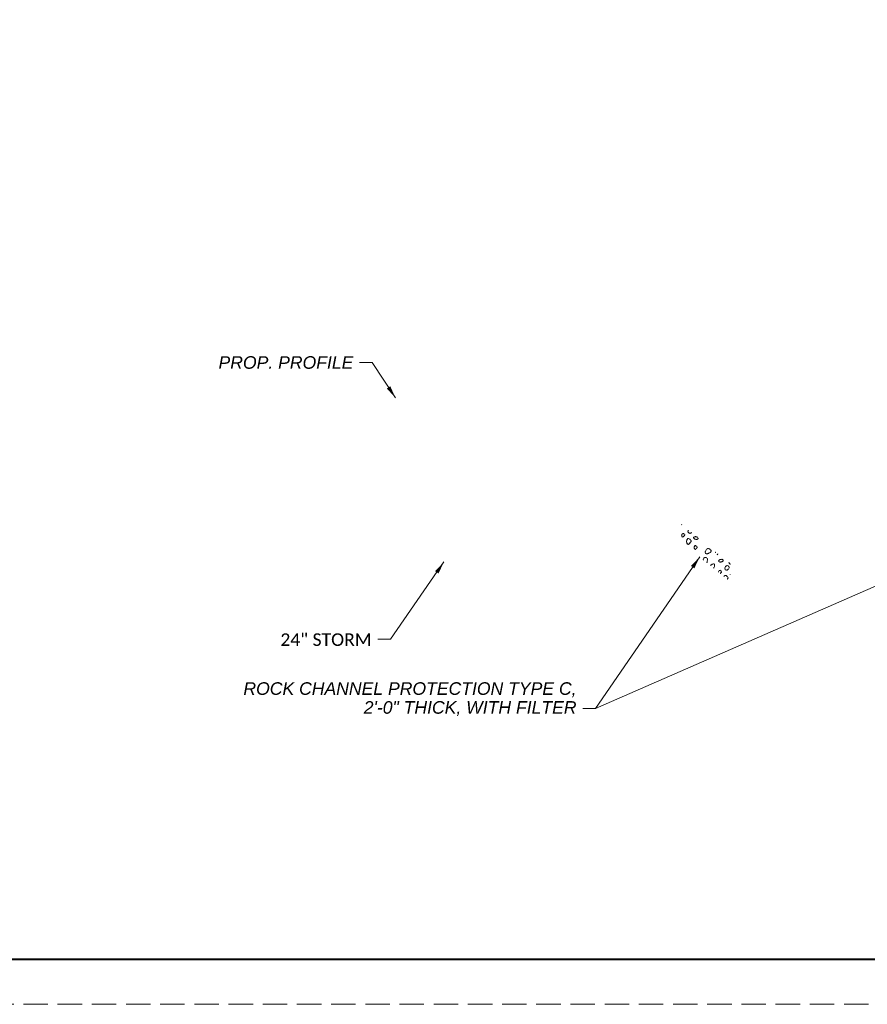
# Paper-space layout 'Layout1' of a CAD drawing. Header units: feet. Extents: x -1620890 to 43, y -607051 to 22.
# Tile 2 of 5: x 9.09 to 18.51, y 0 to 10.95. Entities that reach past the tile are written whole.
import ezdxf

# ---------------------------------------------------------------- set-up
doc = ezdxf.new("R2010")
doc.units = ezdxf.units.FT
doc.header["$MEASUREMENT"] = 0
doc.linetypes.add('DGN Style 3', pattern=[0.380284, 0.271631, -0.108652])
for name, color, linetype, lineweight in [('DR_P_Storm_Sewer', 151, 'Continuous', 13), ('SH_Border', 7, 'Continuous', 40), ('SH_Text', 7, 'Continuous', 13)]:
    doc.layers.add(name, color=color, linetype=linetype, lineweight=lineweight)
doc.layers.add('SH_Cut_Line', color=7, linetype='DGN Style 3', lineweight=0, plot=False)
doc.styles.add('P_Slanted-Normal LS 0.50 Masked', font='calibrii.ttf', dxfattribs={"height": 0.14})
doc.styles.add('P_Slanted-Normal LS 0.50 Masked_0', font='calibrii.ttf')
doc.styles.add('Slanted-Normal LS 0.50', font='ariali.ttf', dxfattribs={"height": 0.14})
doc.styles.add('Slanted-Normal LS 0.50 Masked', font='ariali.ttf', dxfattribs={"height": 0.14})
doc.styles.add('Slanted-Normal LS 0.50_0', font='ariali.ttf')
doc.styles.add('X_Straight-Normal LS 0.50 Masked', font='calibril.ttf', dxfattribs={"height": 0.14})
doc.dimstyles.new('Fract  Slanted', dxfattribs={"dimtxt": 0.14, "dimasz": 0.14, "dimexe": 0.07, "dimexo": 0.07, "dimgap": 0.07, "dimtad": 1, "dimdec": 4, "dimlfac": 12, "dimzin": 3, "dimdsep": 46, "dimlunit": 4, "dimtxsty": 'Slanted-Normal LS 0.50_0', "dimcen": 0, "dimclrd": 7, "dimclre": 7, "dimaunit": 1, "dimadec": 4, "dimazin": 2, "dimtfac": 0.6, "dimtdec": 0, "dimtofl": 0, "dimtmove": 1, "dimatfit": 1, "dimfxl": 1, "dimfrac": 1, "dimtolj": 1, "dimtzin": 3, "dimlwd": 0, "dimlwe": 0, "dimarcsym": 0})
doc.dimstyles.new('P_Dec-1  Masked  Slanted', dxfattribs={"dimtxt": 0.14, "dimasz": 0.14, "dimexe": 0.07, "dimexo": 0.07, "dimgap": 0.07, "dimtad": 1, "dimdec": 1, "dimzin": 3, "dimdsep": 46, "dimtxsty": 'P_Slanted-Normal LS 0.50 Masked_0', "dimcen": 0, "dimclrd": 7, "dimclre": 7, "dimadec": 1, "dimazin": 2, "dimtfac": 1, "dimtdec": 0, "dimtofl": 0, "dimtmove": 1, "dimatfit": 1, "dimfxl": 1, "dimtolj": 1, "dimtzin": 3, "dimlwd": 0, "dimlwe": 0, "dimarcsym": 0})

# ---------------------------------------------------------------- blocks, each defined once
blk = doc.blocks.new('BORDER_2N')
at = {"layer": 'SH_Border', "color": 7, "linetype": 'Continuous', "lineweight": 40, "flags": 128}
blk.add_lwpolyline([(1.5, 21.5), (33.5, 21.5), (33.5, 0.5), (1.5, 0.5)], close=True, dxfattribs=at)
at = {"layer": 'SH_Cut_Line', "color": 7, "linetype": 'DGN Style 3', "lineweight": 0, "flags": 128}
blk.add_lwpolyline([(0, 0), (34, 0), (34, 22), (0, 22)], close=True, dxfattribs=at)

psp = doc.layouts.get("Layout1")

# ---------------------------------------------------------------- hatches: boundary and pattern name
at = {"layer": 'DR_P_Storm_Sewer', "linetype": 'Continuous', "lineweight": 0}
h = psp.add_hatch(dxfattribs=at)
h.set_pattern_fill('A-1-A', style=0, pattern_type=2)
h.set_pattern_definition([(239.067, (17.134314, 5.060054), (-0.82, -1.2314996), [0.00912, -2.383715]), (240.285, (17.129626, 5.05223), (-1.2300002, -2.0525004), [0.00912, -3.299445]), (239.067, (17.125106, 5.04431), (-0.82, -1.2314996), [0.00912, -2.383713]), (254.7626, (17.120417, 5.036487), (-0.4100001, -1.6420004), [0.006002, -4.674024]), (277.1164, (17.11884, 5.030696), (-0.41, 2.8735), [0.006424, -3.30307]), (288.414, (17.11964, 5.02432), (2e-07, -0.4105), [0.0066, -1.29136]), (296.537, (17.12172, 5.01806), (3e-07, -0.4105), [0.003365, -0.91432]), (303.658, (17.12322, 5.01505), (-0.41, 0.4105), [0.003274, -1.47625]), (319.364, (17.12504, 5.012325), (-2.4599998, 2.0524998), [0.0035, -3.778467]), (336.0116, (17.127693, 5.010046), (-0.8199998, 0.4105), [0.004547, -4.034298]), (353.652, (17.131847, 5.0082), (-0.4099997, -6e-08), [0.00431, -3.708454]), (11.323, (17.13613, 5.00772), (-1.64, -0.4105), [0.004175, -2.08652]), (21.826, (17.14022, 5.00854), (-1.23, -0.4105), [0.00478, -2.20351]), (24.4703, (17.144662, 5.01032), (-0.8199997, -0.4104998), [0.004833, -4.95025]), (26.593, (17.14906, 5.01232), (-0.41, -5e-07), [0.00488, -0.91213]), (26.593, (17.15343, 5.0145), (-0.41, -5e-07), [0.01076, -0.90626]), (29.084, (17.163045, 5.01932), (-2.8699999, -1.642), [0.010636, -4.211787]), (33.722, (17.17234, 5.02449), (-0.82, -0.4105), [0.01093, -1.4679]), (54.006, (17.18143, 5.03056), (-2.0499999, -2.8734998), [0.00575, -5.5753]), (78.703, (17.18481, 5.03521), (-0.41, -1.642), [0.005936, -2.087114]), (108.414, (17.18597, 5.04103), (-0.41, 0.821), [0.00535, -1.29261]), (128.626, (17.184284, 5.04611), (-1.23, 1.642), [0.002545, -2.62469]), (131.599, (17.182696, 5.048096), (-2.87, 3.2840002), [0.002592, -4.937826]), (132.239, (17.180975, 5.050034), (-3.6899998, 4.1049997), [0.00261, -6.096548]), (134.965, (17.17922, 5.05197), (-0.41, 2e-07), [0.00486, -0.57532]), (132.239, (17.175786, 5.055405), (-3.6899998, 4.1049997), [0.004823, -6.094336]), (137.978, (17.172544, 5.058975), (-0.4099998, 0.4104999), [0.00492, -5.514078]), (146.278, (17.16889, 5.06227), (-0.41, 0.4105), [0.00431, -1.474524]), (158.174, (17.16531, 5.06466), (-0.82, 0.4105), [0.00429, -2.203997]), (164.036, (17.161323, 5.066255), (-1.6399998, 0.4105), [0.004343, -2.980777]), (168.677, (17.15715, 5.06745), (-1.64, 0.4105), [0.002513, -2.088183]), (173.652, (17.154683, 5.067943), (-3.28, 0.4105), [0.002487, -3.710276]), (185.2007, (17.15221, 5.068218), (-0.4099999, 6e-08), [0.002465, -4.52618]), (185.2007, (17.149757, 5.067995), (-0.4099999, 6e-08), [0.002828, -4.525815]), (189.474, (17.14694, 5.06774), (-0.41, 7e-08), [0.00283, -2.491187]), (208.64, (17.144152, 5.067273), (-3.69, -2.0525), [0.002767, -5.135955]), (218.694, (17.14172, 5.06595), (-1.64, -1.2315), [0.003154, -2.623377]), (217.909, (17.13926, 5.063975), (-1.6400003, -1.2315002), [0.003156, -4.673713]), (218.694, (17.13677, 5.062036), (-1.64, -1.2315), [0.003156, -2.623374]), (102.514, (17.103933, 5.326554), (-0.41, 1.6419998), [0.008666, -3.77574]), (102.514, (17.102055, 5.335014), (-0.41, 1.6419998), [0.008666, -3.77574]), (104.02, (17.10018, 5.34347), (-0.41, 1.2315), [0.008666, -1.68375]), (95.188, (17.098078, 5.351882), (8e-09, -0.4104998), [0.006568, -4.527507]), (77.486, (17.097484, 5.358423), (-0.41, -2.0525), [0.006654, -3.777752]), (59.067, (17.098926, 5.36492), (-0.41, -0.821), [0.007596, -2.38524]), (42.3084, (17.10283, 5.371435), (-0.40999965, -0.4104997), [0.00718, -6.091274]), (30.9946, (17.10814, 5.37627), (-1.2299997, -0.821), [0.00614, -2.385324]), (12.5436, (17.1134, 5.37943), (-1.6399997, -0.4105), [0.005626, -3.774604]), (354.7993, (17.118893, 5.38065), (-0.4099999, -6e-08), [0.006573, -4.52207]), (335.5297, (17.12544, 5.380054), (-0.8199997, 0.4104998), [0.007295, -4.94779]), (318.7795, (17.132078, 5.377033), (-0.41, 0.4105), [0.00846, -4.352206]), (296.537, (17.13844, 5.37146), (3e-07, -0.4105), [0.01148, -0.9062]), (270, (17.14357, 5.3612), (-0.41, -0.4105), [0.01048, -0.40002]), (260.549, (17.14357, 5.350706), (1e-09, -0.4105), [0.01043, -2.48646]), (261.88, (17.141857, 5.340416), (-0.41, -2.4630005), [0.008265, -2.894337]), (254.7626, (17.14069, 5.332234), (-0.4100001, -1.6420004), [0.008356, -4.67167]), (240.285, (17.138494, 5.32417), (-1.2300002, -2.0525004), [0.00919, -3.299374]), (222.3084, (17.133938, 5.31619), (-0.40999965, -0.4104997), [0.00651, -6.091944]), (206.593, (17.12912, 5.3118), (-0.41, -5e-07), [0.00591, -0.9111]), (180, (17.12384, 5.30916), (-0.41, 0.4105), [0.00495, -0.40505]), (150.225, (17.11889, 5.309163), (-0.8200002, 0.4105), [0.00553, -3.30099]), (138.7795, (17.114092, 5.31191), (-2.8699998, 2.4629998), [0.006035, -4.35463]), (123.658, (17.10955, 5.31589), (-0.41, 0.821), [0.0059, -1.473624]), (113.173, (17.106283, 5.320797), (-0.41, 0.8209997), [0.00208, -3.123603]), (111.777, (17.105464, 5.32271), (-0.41, 1.2315), [0.00207, -2.20817]), (111.777, (17.104696, 5.32463), (-0.41, 1.2315), [0.00207, -2.20817]), (120.933, (17.15748, 5.16278), (-0.82, 1.2314996), [0.009133, -2.3837]), (120.933, (17.15278, 5.17061), (-0.82, 1.2314996), [0.009133, -2.3837]), (120.933, (17.14809, 5.17845), (-0.82, 1.2314996), [0.009133, -2.3837]), (104.02, (17.14339, 5.18628), (-0.41, 1.2315), [0.00603, -1.68638]), (81.88, (17.14193, 5.192133), (5e-08, -0.4105), [0.006433, -2.89617]), (71.586, (17.14284, 5.1985), (-2e-07, -0.4105), [0.006596, -1.29136]), (65.5823, (17.144924, 5.20476), (-0.4100001, -0.8210004), [0.00338, -4.955676]), (55.0408, (17.146322, 5.207837), (-2.05, -2.8734999), [0.003305, -5.00548]), (41.2205, (17.148216, 5.210546), (-0.41, -0.4105), [0.003515, -4.35715]), (24.4703, (17.15086, 5.212862), (-0.8199997, -0.4104998), [0.004546, -4.950538]), (5.7175, (17.154997, 5.214745), (-0.4099997, 5e-08), [0.004318, -4.11618]), (348.677, (17.15929, 5.215175), (-1.64, 0.4105), [0.00417, -2.086525]), (338.1745, (17.16338, 5.214356), (-1.23, 0.4105), [0.00478, -2.20351]), (335.5297, (17.16782, 5.21258), (-0.8199997, 0.4104998), [0.004832, -4.950252]), (333.407, (17.17222, 5.21058), (-0.41, 5e-07), [0.00488, -0.91213]), (333.407, (17.17658, 5.2084), (-0.41, 5e-07), [0.01077, -0.90624]), (330.9157, (17.186212, 5.203572), (-2.8699999, 1.642), [0.010645, -4.211778]), (326.278, (17.19552, 5.1984), (-0.82, 0.4105), [0.01095, -1.46788]), (305.5047, (17.204624, 5.19232), (-0.8200001, 1.2315001), [0.005737, -3.524065]), (281.297, (17.20796, 5.18765), (-0.41, 1.642), [0.0059, -2.08715]), (251.586, (17.20911, 5.18186), (-0.41, -0.821), [0.005325, -1.29263]), (232.159, (17.20743, 5.17681), (-1.6399999, -2.0524998), [0.002555, -4.675717]), (228.8487, (17.205862, 5.174793), (-0.4099997, -0.4104997), [0.002612, -4.35876]), (227.761, (17.204143, 5.172826), (-3.68999976, -4.1049997), [0.002633, -6.096526]), (227.761, (17.202373, 5.170877), (-3.68999976, -4.1049997), [0.00486, -6.094298]), (225.035, (17.1991, 5.16728), (-0.41, -2e-07), [0.00482, -0.57536]), (222.022, (17.195698, 5.163866), (-0.4099998, -0.4104999), [0.004918, -5.51408]), (212.503, (17.192045, 5.160574), (-1.23, -0.8209999), [0.004297, -5.34333]), (201.8255, (17.18842, 5.158265), (-0.82, -0.4105), [0.004264, -2.204025]), (196.7185, (17.184462, 5.15668), (-1.2300001, -0.4105), [0.004327, -4.27663]), (191.323, (17.18032, 5.155435), (-1.64, -0.4105), [0.00252, -2.088176]), (186.348, (17.177847, 5.15494), (-3.28, -0.4105), [0.00249, -3.710273]), (180, (17.17537, 5.15466), (-0.41, 0.4105), [0.00246, -0.40754]), (174.7993, (17.17291, 5.154665), (-0.4099999, -6e-08), [0.002828, -4.525815]), (167.4564, (17.170094, 5.15492), (-1.6399997, 0.4105), [0.00285, -3.77738]), (151.36, (17.16731, 5.15554), (-3.69, 2.0525), [0.002773, -5.13595]), (141.306, (17.16488, 5.15687), (-1.64, 1.2315), [0.003157, -2.623374]), (141.306, (17.16241, 5.158844), (-1.64, 1.2315), [0.003156, -2.623375]), (141.306, (17.15995, 5.16082), (-1.64, 1.2315), [0.003156, -2.623375]), (30.995, (17.11072, 5.24108), (-1.2299997, -0.821), [0.004664, -2.3868]), (30.995, (17.114715, 5.24348), (-1.2299997, -0.821), [0.004665, -2.3868]), (32.037, (17.118714, 5.24588), (-2.0500002, -1.2315001), [0.00466, -3.864597]), (61.419, (17.122665, 5.248354), (-0.4100002, -0.8210004), [0.004146, -5.137968]), (101.297, (17.12465, 5.251995), (-6e-08, -0.4105), [0.00512, -2.08793]), (124.9592, (17.123646, 5.257014), (-2.05, 2.8734999), [0.005247, -5.003538]), (144.429, (17.12064, 5.261314), (-1.6400004, 1.2315002), [0.005566, -3.52284]), (156.0116, (17.11611, 5.26455), (-2.8699999, 1.2315), [0.005148, -4.033696]), (168.677, (17.11141, 5.266645), (-1.64, 0.4105), [0.00496, -2.085735]), (185.2007, (17.106545, 5.26762), (-0.4099999, 6e-08), [0.00692, -4.521722]), (186.348, (17.09965, 5.26699), (-3.28, -0.4105), [0.007066, -3.705698]), (201.8255, (17.09263, 5.26621), (-0.82, -0.4105), [0.00741, -2.20088]), (212.503, (17.08575, 5.263455), (-1.23, -0.821), [0.00543, -5.342194]), (222.3084, (17.08117, 5.260536), (-0.40999965, -0.4104997), [0.005214, -6.093238]), (228.401, (17.077313, 5.257027), (-2.87, -3.2840002), [0.005318, -4.9351]), (237.5604, (17.073783, 5.25305), (-2.05, -3.284), [0.004007, -5.34638]), (253.32, (17.071633, 5.24967), (-0.82, -2.8734996), [0.003947, -4.281368]), (293.9366, (17.0705, 5.245887), (-1.23, 2.8735), [0.003028, -4.039116]), (335.5297, (17.07173, 5.24312), (-0.8199997, 0.4104998), [0.004958, -4.950126]), (341.544, (17.07624, 5.24107), (-0.82, 0.4105), [0.00492, -1.291774]), (347.4564, (17.080906, 5.23951), (-1.6399997, 0.4105), [0.004975, -3.775255]), (341.544, (17.08576, 5.23843), (-0.82, 0.4105), [0.004226, -1.292466]), (345.947, (17.08977, 5.23709), (-0.41, 6e-08), [0.00418, -1.686415]), (5.2007, (17.093826, 5.236076), (-0.4099999, 6e-08), [0.00391, -4.524735]), (20.0055, (17.097718, 5.23643), (-1.2300002, -0.4105), [0.004435, -4.795176]), (20.579, (17.101886, 5.237947), (-2.0500004, -0.8210002), [0.004462, -3.499106]), (20.579, (17.106063, 5.239516), (-2.0500004, -0.8210002), [0.004463, -3.499106]), (48.401, (17.28728, 5.200987), (-2.87, -3.2840002), [0.006025, -4.934393]), (48.8487, (17.29128, 5.205492), (-2.4599997, -2.8734996), [0.006025, -4.355346]), (48.401, (17.295244, 5.21003), (-2.87, -3.2840002), [0.006025, -4.934393]), (73.32, (17.299244, 5.214534), (-0.4100001, -1.2315004), [0.004028, -4.281287]), (113.1733, (17.3004, 5.21839), (-0.41, 0.8209997), [0.00469, -3.120996]), (129.2552, (17.298555, 5.222703), (-1.64, 2.0525), [0.005678, -5.825775]), (134.965, (17.29496, 5.2271), (-0.41, 2e-07), [0.00579, -0.57439]), (143.097, (17.29087, 5.23119), (-0.41, 0.4105), [0.005924, -2.044976]), (161.544, (17.28614, 5.23475), (-0.82, 0.4105), [0.00546, -1.29123]), (192.5436, (17.280954, 5.23648), (-1.6399997, -0.4105), [0.004745, -3.775486]), (221.2205, (17.276323, 5.23545), (-2.8699998, -2.4629998), [0.00386, -4.356805]), (232.159, (17.27342, 5.232906), (-1.6399999, -2.0524998), [0.004023, -4.67425]), (243.463, (17.27095, 5.22973), (-3e-07, -0.4105), [0.00414, -0.91354]), (254.073, (17.2691, 5.22602), (-0.41, -1.2314997), [0.00524, -2.98297]), (264.812, (17.267662, 5.220984), (-8e-09, -0.4104998), [0.005096, -4.52898]), (275.188, (17.2672, 5.21591), (-0.41, 4.1049998), [0.00501, -4.529065]), (279.451, (17.267654, 5.21092), (-0.41, 2.0525), [0.00397, -2.492924]), (288.414, (17.2683, 5.207), (2e-07, -0.4105), [0.00403, -1.29393]), (299.025, (17.269578, 5.203182), (-1.64, 2.8734998), [0.00432, -4.220823]), (310.567, (17.271674, 5.199404), (-2.0500002, 2.4630003), [0.002387, -3.780285]), (321.306, (17.27323, 5.19759), (-1.64, 1.2315), [0.002226, -2.624305]), (333.407, (17.27496, 5.1962), (-0.41, 5e-07), [0.00215, -0.91486]), (349.683, (17.276885, 5.195238), (-2.4600004, 0.4105001), [0.002175, -4.581943]), (9.474, (17.279025, 5.19485), (-2.0500003, -0.4105), [0.00229, -2.491724]), (30.9946, (17.281285, 5.195225), (-1.2299997, -0.821), [0.002137, -2.389326]), (48.401, (17.283116, 5.196325), (-2.87, -3.2840002), [0.002087, -4.93833]), (48.401, (17.284502, 5.197886), (-2.87, -3.2840002), [0.002082, -4.938336]), (47.761, (17.285884, 5.199443), (-3.68999976, -4.1049997), [0.002082, -6.097077]), (329.0054, (17.4373, 5.19563), (-1.2299997, 0.8209998), [0.004677, -2.386785]), (327.9632, (17.441306, 5.193223), (-2.0500002, 1.2315001), [0.004677, -3.86458]), (329.0054, (17.44527, 5.19074), (-1.2299997, 0.8209998), [0.004677, -2.386785]), (298.581, (17.44928, 5.188334), (-0.4100002, 0.8210004), [0.00418, -5.137935]), (258.7035, (17.45128, 5.18466), (6e-08, -0.4105), [0.00515, -2.0879]), (234.4953, (17.45027, 5.17961), (-1.2299998, -1.6419999), [0.00527, -3.524532]), (215.5707, (17.44721, 5.175323), (-1.6400004, -1.2315002), [0.00554, -3.522866]), (204.4703, (17.442703, 5.1721), (-3.6900004, -1.6420002), [0.00512, -4.949964]), (191.323, (17.43804, 5.16998), (-1.64, -0.4105), [0.004935, -2.08576]), (180, (17.4332, 5.169), (-0.41, 0.4105), [0.00695, -0.40305]), (168.677, (17.42626, 5.16901), (-1.64, 0.4105), [0.00717, -2.083524]), (158.1745, (17.419224, 5.17042), (-0.82, 0.4105), [0.007455, -2.200834]), (146.278, (17.4123, 5.17319), (-0.41, 0.4105), [0.005446, -1.473385]), (137.978, (17.407774, 5.176213), (-0.4099998, 0.4104999), [0.005206, -5.51379]), (131.599, (17.403906, 5.179698), (-2.87, 3.2840002), [0.005315, -4.935103]), (123.658, (17.40038, 5.18367), (-0.41, 0.821), [0.003974, -1.47555]), (106.68, (17.398175, 5.18698), (-0.8199999, 2.8734996), [0.003935, -4.28138]), (65.5823, (17.397046, 5.19075), (-0.4100001, -0.8210004), [0.003037, -4.95602]), (24.4703, (17.3983, 5.193515), (-0.8199997, -0.4104998), [0.004963, -4.95012]), (18.456, (17.40282, 5.19557), (-0.82, -0.4105), [0.00492, -1.29177]), (12.5436, (17.407485, 5.19713), (-1.6399997, -0.4104999), [0.004975, -3.775255]), (18.456, (17.41234, 5.19821), (-0.82, -0.4105), [0.00422, -1.29247]), (14.053, (17.41634, 5.19954), (-0.41, -6e-08), [0.004176, -1.68642]), (354.7993, (17.420395, 5.200558), (-0.4099999, -6e-08), [0.00392, -4.524723]), (341.544, (17.4243, 5.2002), (-0.82, 0.4105), [0.00458, -1.29211]), (339.9945, (17.428644, 5.198753), (-1.2300002, 0.4105), [0.0046, -4.79501]), (339.9945, (17.432966, 5.19718), (-1.2300002, 0.4105), [0.0046, -4.795012]), (48.401, (17.352896, 5.124385), (-2.87, -3.2840002), [0.00941, -4.931008]), (48.8487, (17.359143, 5.13142), (-2.4599997, -2.8734996), [0.00941, -4.35196]), (48.401, (17.365335, 5.138507), (-2.87, -3.2840002), [0.00941, -4.931008]), (73.32, (17.371583, 5.145543), (-0.4100001, -1.2315004), [0.00629, -4.279026]), (113.1733, (17.37339, 5.15157), (-0.41, 0.8209997), [0.007325, -3.11836]), (129.2552, (17.370505, 5.158302), (-1.63999996, 2.0525), [0.008844, -5.82261]), (134.965, (17.3649, 5.16515), (-0.41, 2e-07), [0.00901, -0.57117]), (143.097, (17.35854, 5.17153), (-0.41, 0.4105), [0.00926, -2.04164]), (161.544, (17.35113, 5.17709), (-0.82, 0.4105), [0.00854, -1.28815]), (192.5436, (17.343033, 5.17979), (-1.6399997, -0.4105), [0.007422, -3.772808]), (221.2205, (17.335788, 5.17818), (-2.8699998, -2.4629998), [0.00604, -4.354625]), (232.159, (17.331244, 5.174198), (-1.6399999, -2.0524998), [0.006293, -4.67198]), (243.463, (17.32738, 5.16923), (-3e-07, -0.4105), [0.00648, -0.9112]), (254.073, (17.32449, 5.16343), (-0.41, -1.2314997), [0.008186, -2.980025]), (264.812, (17.322242, 5.15556), (-8e-09, -0.4104998), [0.00796, -4.526114]), (275.188, (17.321522, 5.14763), (-0.41, 4.1049998), [0.00783, -4.526246]), (279.451, (17.32223, 5.13983), (-0.41, 2.0525), [0.006175, -2.490717]), (288.414, (17.32324, 5.13374), (2e-07, -0.4105), [0.006275, -1.29168]), (299.715, (17.325226, 5.12779), (-1.2300002, 2.0525004), [0.00673, -3.301834]), (310.567, (17.328563, 5.12194), (-2.0500002, 2.4630003), [0.003702, -3.77897]), (322.091, (17.33097, 5.11913), (-2.0499998, 1.6419999), [0.003457, -4.673412]), (333.407, (17.3337, 5.117), (-0.41, 5e-07), [0.00334, -0.91367]), (348.677, (17.33669, 5.11551), (-1.64, 0.4105), [0.00339, -2.087306]), (7.1336, (17.34001, 5.114844), (-0.4099997, 3e-08), [0.003557, -3.30203]), (32.037, (17.34354, 5.115286), (-2.0500002, -1.2315001), [0.003333, -3.865925]), (48.401, (17.346366, 5.117054), (-2.87, -3.2840002), [0.003274, -4.937144]), (48.401, (17.34854, 5.119503), (-2.87, -3.2840002), [0.003272, -4.937146]), (48.0475, (17.350712, 5.12195), (-0.4099997, -0.4104997), [0.003272, -5.516432]), (243.463, (17.34514, 5.27819), (-3e-07, -0.4105), [0.00681, -0.91087]), (245.5823, (17.3421, 5.272098), (-1.6400001, -3.6945002), [0.00681, -4.952246]), (243.463, (17.33929, 5.2659), (-3e-07, -0.4105), [0.00681, -0.91087]), (275.188, (17.336243, 5.259804), (-0.41, 4.1049998), [0.00715, -4.526926]), (311.1513, (17.33689, 5.252683), (-2.4599997, 2.8734996), [0.00885, -4.35252]), (320.6764, (17.342714, 5.24602), (-2.0499999, 1.6419999), [0.009753, -5.820293]), (335.5297, (17.350258, 5.23984), (-0.8199997, 0.4104998), [0.00632, -4.948762]), (5.2007, (17.356012, 5.23722), (-0.4099999, 6e-08), [0.006224, -4.52242]), (26.593, (17.36221, 5.23778), (-0.41, -5e-07), [0.00636, -0.91065]), (45.035, (17.3679, 5.24063), (-0.41, -2e-07), [0.01033, -0.56986]), (55.0408, (17.375196, 5.24794), (-2.05, -2.8734999), [0.009637, -4.999148]), (68.223, (17.38072, 5.25584), (-0.41, -0.8210003), [0.009004, -2.201235]), (84.812, (17.384058, 5.264198), (-0.41, -4.1049998), [0.006354, -4.52772]), (105.927, (17.384633, 5.270527), (-0.41, 1.2314997), [0.006926, -2.981284]), (126.836, (17.38273, 5.27719), (-0.41, 0.4105), [0.007607, -2.043993]), (146.278, (17.37817, 5.28328), (-0.41, 0.4105), [0.0078, -1.47103]), (168.677, (17.37168, 5.28761), (-1.64, 0.4105), [0.007125, -2.08357]), (196.7185, (17.364696, 5.289005), (-1.2300001, -0.4105), [0.006633, -4.274324]), (215.025, (17.358344, 5.287097), (-2.8700001, -2.0525001), [0.005327, -5.00137]), (213.722, (17.35398, 5.28404), (-0.41, -0.4105), [0.0053, -1.47353]), (213.722, (17.34957, 5.2811), (-0.41, -0.4105), [0.0053, -1.47353]), (30.9946, (17.30587, 5.33263), (-1.2299997, -0.821), [0.004663, -2.3868]), (30.9946, (17.30987, 5.33503), (-1.2299997, -0.8209998), [0.004663, -2.3868]), (32.037, (17.313866, 5.33743), (-2.0500002, -1.2315001), [0.004663, -3.864594]), (61.419, (17.31782, 5.339906), (-0.4100002, -0.8210004), [0.004164, -5.13795]), (101.2965, (17.31981, 5.34356), (-6e-08, -0.4105), [0.00516, -2.087887]), (125.5047, (17.3188, 5.348625), (-1.2299998, 1.6419999), [0.00531, -3.524493]), (144.4293, (17.315717, 5.352947), (-1.6400004, 1.2315002), [0.00553, -3.522878]), (156.0116, (17.31122, 5.356164), (-2.8699999, 1.2315), [0.005116, -4.033728]), (169.683, (17.306545, 5.358243), (-2.4600004, 0.4105001), [0.004934, -4.579184]), (185.2007, (17.30169, 5.359127), (-0.4099999, 6e-08), [0.006913, -4.52173]), (186.348, (17.294806, 5.3585), (-3.2800001, -0.4105), [0.00706, -3.705702]), (201.8255, (17.28779, 5.35772), (-0.82, -0.4105), [0.0074, -2.20089]), (212.5028, (17.28092, 5.35497), (-1.23, -0.8209999), [0.005423, -5.342203]), (222.3084, (17.276346, 5.352055), (-0.40999965, -0.4104997), [0.005207, -6.093246]), (228.0475, (17.272495, 5.34855), (-0.4099997, -0.4104997), [0.005315, -5.51439]), (235.0408, (17.268942, 5.344598), (-2.05, -2.8734999), [0.002966, -5.00582]), (245.5823, (17.267243, 5.342167), (-1.6400001, -3.6945002), [0.003168, -4.955888]), (262.8836, (17.265933, 5.33928), (-3e-08, -0.4105003), [0.002722, -3.306773]), (302.4396, (17.265596, 5.33658), (-2.05, 3.284), [0.002262, -5.348125]), (335.5297, (17.26681, 5.334672), (-0.8199997, 0.4104998), [0.004966, -4.950118]), (343.2815, (17.27133, 5.332615), (-2.87, 0.821), [0.004943, -4.276014]), (345.947, (17.27606, 5.33119), (-0.41, 6e-08), [0.004985, -1.68561]), (343.2815, (17.280898, 5.329983), (-2.87, 0.821), [0.004224, -4.276733]), (344.036, (17.284944, 5.32877), (-1.2300003, 0.4105), [0.004183, -2.980937]), (5.2007, (17.288965, 5.327618), (-0.4099999, 6e-08), [0.003924, -4.52472]), (18.456, (17.29287, 5.32797), (-0.82, -0.4105), [0.00459, -1.2921]), (20.579, (17.297227, 5.329427), (-2.0500004, -0.8210002), [0.00461, -3.49896]), (20.0055, (17.301543, 5.331047), (-1.2300002, -0.4105), [0.004608, -4.795003]), (253.32, (17.22232, 5.28631), (-0.8199999, -2.8734996), [0.007233, -4.278082]), (253.32, (17.220243, 5.27938), (-0.8199999, -2.8734996), [0.007233, -4.278082]), (253.32, (17.218167, 5.272453), (-0.8199999, -2.8734996), [0.007233, -4.278082]), (222.3084, (17.21609, 5.265524), (-0.40999965, -0.4104997), [0.006132, -6.09232]), (180, (17.21156, 5.2614), (-0.41, 0.4105), [0.0078, -0.4022]), (156.0116, (17.20376, 5.261397), (-2.8699999, 1.2315), [0.0095, -4.029346]), (142.091, (17.195084, 5.26526), (-1.6400003, 1.2315002), [0.008953, -4.667916]), (129.771, (17.18802, 5.27076), (-0.41, 0.4105), [0.007115, -3.197393]), (119.715, (17.18347, 5.27623), (-1.2300002, 2.0525004), [0.006566, -3.302]), (95.188, (17.180213, 5.28193), (8e-09, -0.4104998), [0.005503, -4.528572]), (66.0634, (17.179716, 5.28741), (-1.23, -2.8735), [0.00557, -4.036573]), (51.374, (17.181976, 5.2925), (-1.23, -1.642), [0.00628, -2.620954]), (41.2205, (17.185896, 5.29741), (-0.41, -0.4105), [0.006954, -4.353712]), (28.64, (17.191127, 5.301992), (-3.69, -2.0525), [0.005106, -5.133616]), (14.053, (17.19561, 5.30444), (-0.41, -6e-08), [0.00467, -1.68592]), (7.1336, (17.20014, 5.305573), (-0.4099997, 3e-08), [0.004578, -3.30101]), (7.1336, (17.20468, 5.30614), (-0.4099997, 3e-08), [0.00487, -3.300717]), (0, (17.2095, 5.30675), (-0.41, -0.4105), [0.00538, -0.40462]), (349.683, (17.214897, 5.306747), (-2.4600004, 0.4105001), [0.00449, -4.57963]), (303.658, (17.21931, 5.30594), (-0.41, 0.4105), [0.003545, -1.47598]), (275.188, (17.22128, 5.302992), (-0.41, 4.1049998), [0.005565, -4.52851]), (270, (17.2218, 5.29745), (-0.41, -0.4105), [0.00558, -0.40492]), (275.7037, (17.221783, 5.29187), (-0.41, 3.6945005), [0.005587, -4.119838]), (257.486, (17.229117, 5.1258), (-0.41, -1.6419998), [0.005973, -3.778433]), (257.486, (17.227823, 5.11997), (-0.41, -1.6419998), [0.005973, -3.778433]), (257.486, (17.22653, 5.11414), (-0.41, -1.6419998), [0.005973, -3.778433]), (66.827, (17.264235, 5.08163), (-0.82, -2.0525), [0.009966, -3.11572]), (90, (17.26816, 5.0908), (-0.41, -0.4105), [0.01063, -0.39987]), (95.7037, (17.268157, 5.101423), (4e-08, -0.4105003), [0.010577, -4.114847]), (98.12, (17.267106, 5.11195), (-0.41, 2.4630005), [0.008293, -2.89431]), (105.2374, (17.265934, 5.120157), (-0.4100001, 1.6420004), [0.00835, -4.671676]), (120.933, (17.26374, 5.12821), (-0.82, 1.2314996), [0.009196, -2.38364]), (134.965, (17.259, 5.1361), (-0.41, 2e-07), [0.00646, -0.57373]), (155.5297, (17.25445, 5.14067), (-3.6900004, 1.6420002), [0.005966, -4.949118]), (185.2007, (17.24902, 5.14314), (-0.4099999, 6e-08), [0.004943, -4.5237]), (204.4703, (17.244097, 5.142693), (-3.6900004, -1.6420002), [0.00536, -4.949724]), (221.2205, (17.239218, 5.140472), (-2.8699998, -2.4629998), [0.00608, -4.354586]), (236.342, (17.23465, 5.13647), (-0.41, -0.821), [0.00589, -1.473634]), (248.223, (17.23138, 5.13156), (-0.41, -1.2315), [0.00207, -2.20817]), (249.467, (17.230613, 5.12964), (-0.4099999, -1.2314997), [0.00206, -3.504727]), (248.223, (17.22989, 5.12771), (-0.41, -1.2315), [0.00206, -2.20818]), (257.486, (17.22518, 5.10832), (-0.41, -1.6419998), [0.002693, -3.781713]), (255.98, (17.2246, 5.10569), (-0.41, -1.2315), [0.002694, -1.68972]), (257.486, (17.223944, 5.10308), (-0.41, -1.6419998), [0.002694, -3.781713]), (264.2963, (17.22336, 5.10045), (-4e-08, -0.4105003), [0.006552, -4.118873]), (281.297, (17.22271, 5.09393), (-0.41, 1.642), [0.00664, -2.08641]), (301.974, (17.22401, 5.08742), (-1.2299998, 2.0524997), [0.007633, -3.863692]), (314.965, (17.22805, 5.08094), (-0.41, 2e-07), [0.00728, -0.5729]), (329.005, (17.2332, 5.07579), (-1.2299997, 0.821), [0.00625, -2.38521]), (350.526, (17.23856, 5.07257), (-2.0500003, 0.4105), [0.005586, -2.48843]), (12.5436, (17.24407, 5.07165), (-1.6399997, -0.4105), [0.006832, -3.773398]), (24.4703, (17.250737, 5.073135), (-0.8199997, -0.4104998), [0.007418, -4.947666]), (37.909, (17.25749, 5.076207), (-2.0499998, -1.6419999), [0.00772, -4.669148]), (38.694, (17.26358, 5.08095), (-1.64, -1.2315), [0.000324, -2.626207]), (48.8487, (17.263834, 5.081154), (-2.4599997, -2.8734996), [0.00031, -4.36106]), (50.7448, (17.264038, 5.081388), (-1.64, -2.0525), [0.00031, -5.83114]), (280.2926, (17.437488, 5.347643), (-0.4100001, 2.4630004), [0.01103, -4.57832]), (281.2965, (17.43946, 5.33679), (-0.41, 1.6419997), [0.01103, -2.082017]), (280.2926, (17.44162, 5.32597), (-0.4100001, 2.4630004), [0.011032, -4.57832]), (264.812, (17.44359, 5.315116), (-8e-09, -0.4104998), [0.007075, -4.527]), (243.463, (17.44295, 5.30807), (-3e-07, -0.4105), [0.00753, -0.91015]), (231.374, (17.439586, 5.30133), (-1.23, -1.642), [0.00837, -2.61886]), (225.035, (17.43436, 5.2948), (-0.41, -2e-07), [0.00441, -0.57577]), (213.722, (17.43124, 5.29167), (-0.41, -0.4105), [0.00403, -1.4748]), (201.8255, (17.42789, 5.28943), (-0.82, -0.4105), [0.003814, -2.204475]), (185.2007, (17.424348, 5.288012), (-0.4099999, 6e-08), [0.00504, -4.523602]), (165.947, (17.41933, 5.287555), (-0.41, 6e-08), [0.005383, -1.68521]), (150.225, (17.414105, 5.28886), (-0.8200002, 0.4105), [0.005345, -3.301173]), (139.364, (17.409466, 5.291517), (-0.41, 0.4105), [0.0059, -3.776067]), (134.965, (17.405, 5.29536), (-0.41, 2e-07), [0.00576, -0.574425]), (134.965, (17.40092, 5.29943), (-0.41, 2e-07), [0.00584, -0.57434]), (131.9525, (17.396794, 5.303564), (-0.4099997, 0.4104997), [0.013262, -5.50644]), (130.567, (17.38793, 5.313427), (-2.0500002, 2.4630003), [0.01307, -3.769603]), (126.836, (17.37943, 5.323355), (-0.41, 0.4105), [0.01283, -2.03877]), (106.68, (17.371736, 5.333624), (-0.8199999, 2.8734996), [0.00657, -4.278745]), (81.8797, (17.36985, 5.33992), (5e-08, -0.4104998), [0.007115, -2.89549]), (54.0058, (17.370855, 5.34696), (-2.0499999, -2.87349985), [0.0067, -5.574353]), (32.0368, (17.37479, 5.35238), (-2.0500002, -1.2315001), [0.003198, -3.86606]), (28.6398, (17.377503, 5.354078), (-3.69, -2.0525), [0.003125, -5.135598]), (26.593, (17.38025, 5.35557), (-0.41, -5e-07), [0.00314, -0.91387]), (26.593, (17.38305, 5.35698), (-0.41, -5e-07), [0.00588, -0.91113]), (24.4703, (17.388313, 5.359614), (-0.8199997, -0.4104998), [0.00585, -4.949234]), (23.9884, (17.393637, 5.362037), (-0.8199998, -0.4104999), [0.005924, -4.03292]), (12.5436, (17.39905, 5.364445), (-1.6399997, -0.4104999), [0.00523, -3.775]), (0, (17.40415, 5.3656), (-0.41, -0.4105), [0.00523, -0.40477]), (0, (17.4094, 5.3656), (-0.41, -0.4105), [0.00519, -0.40481]), (348.677, (17.41458, 5.36558), (-1.64, 0.4105), [0.00297, -2.087724]), (345.947, (17.41749, 5.365), (-0.41, 6e-08), [0.00297, -1.687623]), (339.9945, (17.420373, 5.364276), (-1.2300002, 0.4105), [0.003047, -4.796564]), (335.5297, (17.423236, 5.363234), (-0.8199997, 0.4104998), [0.00352, -4.951563]), (326.278, (17.42644, 5.36177), (-0.82, 0.4105), [0.003425, -1.475406]), (311.9525, (17.42929, 5.359874), (-0.4099997, 0.4104997), [0.003315, -5.516388]), (301.974, (17.431506, 5.35741), (-1.2299998, 2.0524997), [0.003818, -3.867507]), (300.933, (17.43353, 5.35417), (-0.41, 0.821), [0.00382, -2.389017]), (301.974, (17.43549, 5.350895), (-1.2299998, 2.0524997), [0.003817, -3.867508]), (48.401, (17.426143, 5.06553), (-2.87, -3.2840002), [0.006025, -4.934393]), (48.8487, (17.430143, 5.070035), (-2.4599997, -2.8734996), [0.006025, -4.355346]), (48.401, (17.434107, 5.07457), (-2.87, -3.2840002), [0.006025, -4.934393]), (73.32, (17.438107, 5.079077), (-0.4100001, -1.2315004), [0.004028, -4.281287]), (113.1733, (17.439263, 5.082935), (-0.41, 0.8209997), [0.00469, -3.120996]), (129.2552, (17.437418, 5.087245), (-1.63999996, 2.0525), [0.005678, -5.825775]), (134.965, (17.43382, 5.09164), (-0.41, 2e-07), [0.00579, -0.57439]), (143.097, (17.429735, 5.09574), (-0.41, 0.4105), [0.005924, -2.044976]), (161.544, (17.425, 5.0993), (-0.82, 0.4105), [0.00546, -1.29123]), (192.5436, (17.419817, 5.101023), (-1.6399997, -0.4104999), [0.004745, -3.775486]), (221.2205, (17.415186, 5.099992), (-2.8699998, -2.4629998), [0.00386, -4.356805]), (232.159, (17.412282, 5.097448), (-1.6399999, -2.0524998), [0.004023, -4.67425]), (243.463, (17.40981, 5.09427), (-3e-07, -0.4105), [0.00414, -0.91354]), (254.073, (17.407963, 5.090564), (-0.41, -1.2314997), [0.00524, -2.98297]), (264.812, (17.406525, 5.085526), (-8e-09, -0.4104998), [0.005096, -4.52898]), (275.188, (17.406064, 5.08045), (-0.41, 4.1049998), [0.00501, -4.529065]), (279.451, (17.40652, 5.07546), (-0.41, 2.0525), [0.00397, -2.492924]), (288.414, (17.40717, 5.07155), (2e-07, -0.4105), [0.00403, -1.29393]), (299.025, (17.408442, 5.067724), (-1.64, 2.8734998), [0.00432, -4.220823]), (310.567, (17.41054, 5.063947), (-2.0500002, 2.4630003), [0.002387, -3.780285]), (321.306, (17.41209, 5.062134), (-1.64, 1.2315), [0.002226, -2.624305]), (333.407, (17.41383, 5.06074), (-0.41, 5e-07), [0.00215, -0.91486]), (349.683, (17.415748, 5.05978), (-2.4600004, 0.4105001), [0.002175, -4.581943]), (9.474, (17.41789, 5.05939), (-2.0500003, -0.4105), [0.00229, -2.491724]), (30.9946, (17.42015, 5.05977), (-1.2299997, -0.821), [0.002137, -2.389326]), (48.401, (17.42198, 5.060868), (-2.87, -3.2840002), [0.002087, -4.93833]), (48.401, (17.423365, 5.062428), (-2.87, -3.2840002), [0.002082, -4.938336]), (47.761, (17.424747, 5.063985), (-3.68999976, -4.1049997), [0.002082, -6.097077]), (48.401, (17.24937, 4.997074), (-2.87, -3.2840002), [0.006025, -4.934393]), (48.8487, (17.25337, 5.00158), (-2.4599997, -2.8734996), [0.006025, -4.355346]), (48.401, (17.257335, 5.006115), (-2.87, -3.2840002), [0.006025, -4.934393]), (73.32, (17.261335, 5.01062), (-0.4100001, -1.2315004), [0.004028, -4.281287]), (113.173, (17.26249, 5.01448), (-0.41, 0.8209997), [0.00469, -3.120996]), (129.2552, (17.260646, 5.01879), (-1.64, 2.0525), [0.005678, -5.825775]), (134.965, (17.25705, 5.0232), (-0.41, 2e-07), [0.00579, -0.57439]), (143.097, (17.25296, 5.02728), (-0.41, 0.4105), [0.005924, -2.044976]), (161.544, (17.24823, 5.03084), (-0.82, 0.4105), [0.00546, -1.29123]), (192.5436, (17.243045, 5.032567), (-1.6399997, -0.4105), [0.004745, -3.775486]), (221.2205, (17.238414, 5.031536), (-2.8699998, -2.4629998), [0.00386, -4.356805]), (232.159, (17.23551, 5.028993), (-1.6399999, -2.0524998), [0.004023, -4.67425]), (243.463, (17.23304, 5.02582), (-3e-07, -0.4105), [0.00414, -0.91354])])
h.paths.add_polyline_path([(16.41842, 5.1604565), (16.418422, 5.3604565), (16.9885644, 4.8996265), (16.9885644, 4.6996265)], flags=17)

# ---------------------------------------------------------------- block references
at = {"layer": 'SH_Cut_Line', "color": 7, "linetype": 'DGN Style 3', "lineweight": 0}
psp.add_blockref('BORDER_2N', (0, 0), dxfattribs=at)

# ---------------------------------------------------------------- texts
at = {"layer": 'SH_Text', "insert": (12.7962178, 7.2087275), "char_height": 0.14, "attachment_point": 3, "line_spacing_factor": 0.9, "style": 'Slanted-Normal LS 0.50'}
psp.add_mtext('PROP. PROFILE', dxfattribs=at)

# ---------------------------------------------------------------- leaders
at = {"layer": 'SH_Text', "color": 7, "linetype": 'Continuous', "lineweight": 0, "annotation_type": 0, "has_hookline": 1, "hookline_direction": 1, "text_width": 1.5000819}
psp.add_leader([(13.2645695, 6.7446919), (13.0062178, 7.1387275), (12.8662178, 7.1387275)], dimstyle='Fract  Slanted', override={"dimscale": 1, "dimtxt": 0.14, "dimasz": 0.14, "dimtad": 0, "dimtxsty": 'Slanted-Normal LS 0.50'}, dxfattribs=at)

# ---------------------------------------------------------------- next in the draw order: texts
at = {"insert": (12.9984534, 4.1261484), "char_height": 0.14, "attachment_point": 3, "line_spacing_factor": 0.9, "style": 'X_Straight-Normal LS 0.50 Masked', "bg_fill": 3, "box_fill_scale": 1.25, "bg_fill_color": 7, "bg_fill_transparency": 0}
psp.add_mtext('\\fCalibri Light|b0|i0|c00|p39;\\Q0;24" STORM', dxfattribs=at)
at = {"layer": 'SH_Text', "color": 7, "insert": (15.2784341, 3.5820361), "char_height": 0.14, "attachment_point": 3, "line_spacing_factor": 0.9, "style": 'Slanted-Normal LS 0.50 Masked', "bg_fill": 3, "box_fill_scale": 1.25, "bg_fill_color": 7, "bg_fill_transparency": 0}
psp.add_mtext('\\C7;ROCK CHANNEL PROTECTION TYPE C, \\P2\'-0" THICK, WITH FILTER', dxfattribs=at)

# ---------------------------------------------------------------- next in the draw order: texts
at = {"layer": 'SH_Text', "color": 7, "insert": (15.2784341, 3.3591246), "char_height": 0.14, "attachment_point": 3, "line_spacing_factor": 0.9, "style": 'Slanted-Normal LS 0.50'}
psp.add_mtext('\\C7; ', dxfattribs=at)

# ---------------------------------------------------------------- next in the draw order: leaders
at = {"color": 7, "linetype": 'Continuous', "lineweight": 0, "annotation_type": 0, "has_hookline": 1, "hookline_direction": 1, "text_width": 0.9776308}
psp.add_leader([(13.8037997, 4.9201582), (13.2084534, 4.0604207), (13.0684534, 4.0604207)], dimstyle='P_Dec-1  Masked  Slanted', override={"dimscale": 1, "dimtxt": 0.14, "dimasz": 0.14, "dimtad": 0, "dimtxsty": 'P_Slanted-Normal LS 0.50 Masked'}, dxfattribs=at)
at = {"layer": 'SH_Text', "color": 7, "linetype": 'Continuous', "lineweight": 0, "annotation_type": 0, "has_hookline": 1, "hookline_direction": 1}
for points, text_width in [([(16.6492984, 4.9778853), (15.4884341, 3.2891246), (15.3484341, 3.2891246)], 3.6764802), ([(19.1639238, 4.89722), (15.4884341, 3.2891246), (15.3484341, 3.2891246)], 0.0543383)]:
    psp.add_leader(points, dimstyle='Fract  Slanted', override={"dimscale": 1, "dimtxt": 0.14, "dimasz": 0.14, "dimtad": 0, "dimtxsty": 'Slanted-Normal LS 0.50'}, dxfattribs=dict(at, text_width=text_width))

doc.saveas('drawing.dxf')
